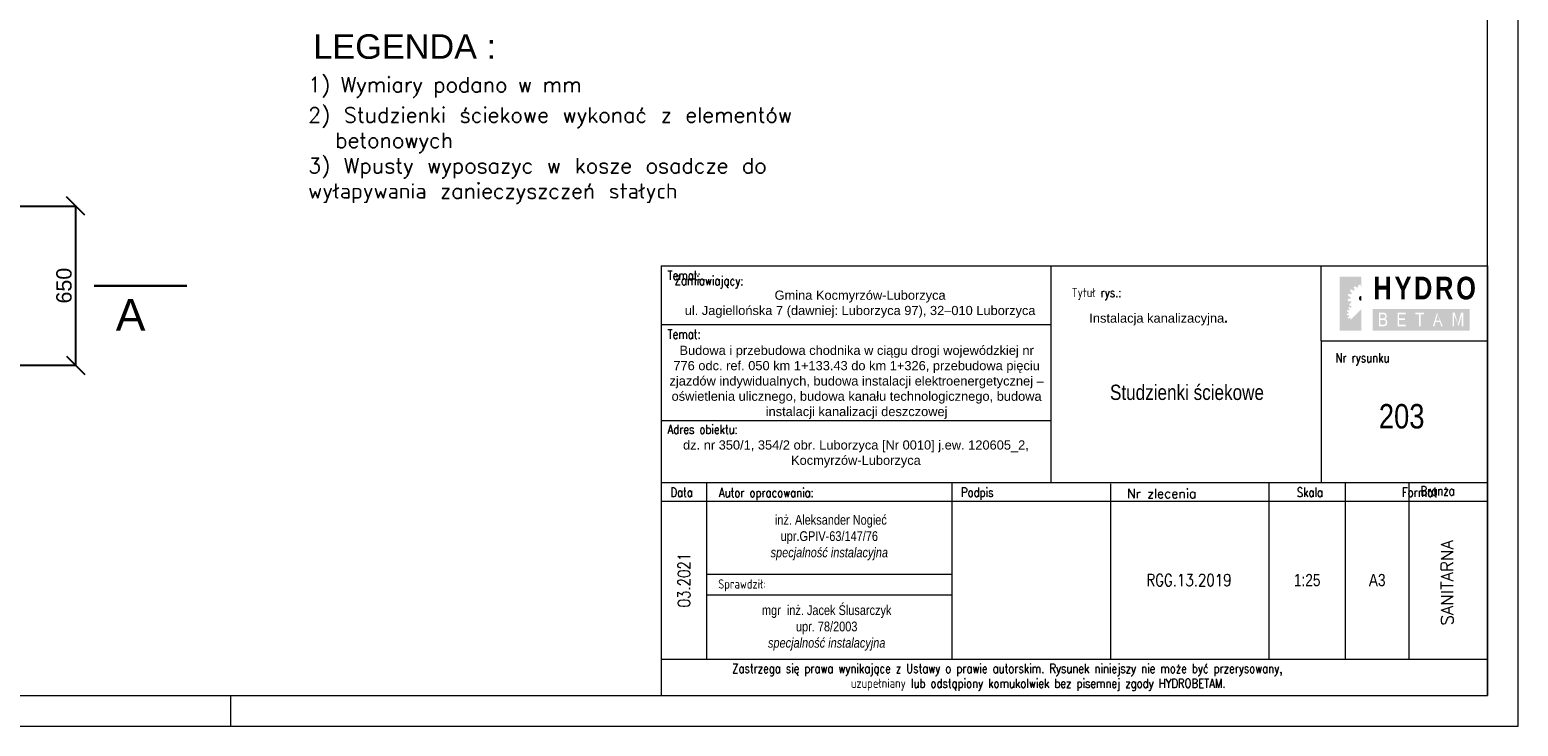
# Model space of a CAD drawing. Header units: millimetres. Extents: x 3024 to 13524, y 1486 to 8911.
# Tile 2 of 3: x 7454 to 13524, y 1486 to 4328. Entities that reach past the tile are written whole.
import ezdxf
from ezdxf.enums import TextEntityAlignment as Align

# ---------------------------------------------------------------- set-up
doc = ezdxf.new("R2010")
doc.units = ezdxf.units.MM
doc.linetypes.add('DGN Style 1', pattern=[0.12016, 0, -0.12016])
doc.layers.add('_tabela', color=7, linetype='Continuous', lineweight=0)
doc.layers.add('_TABELKA', color=7, linetype='Continuous', lineweight=9)
for name, color, linetype in [('ODNOSNIKI', 7, 'Continuous'), ('opis', 7, 'Continuous'), ('WYMIARY', 7, 'Continuous')]:
    doc.layers.add(name, color=color, linetype=linetype)
doc.styles.add('ROMANS', font='romans.shx')
doc.styles.get("Standard").update_dxf_attribs({"font": 'arial.ttf'})
doc.dimstyles.new('Olek-25', dxfattribs={"dimscale": 25, "dimtxt": 2.5, "dimasz": 3, "dimexe": 0, "dimexo": 0, "dimtad": 1, "dimdec": 0, "dimdsep": 46, "dimtxsty": 'Standard', "dimblk": 'OBLIQUE', "dimcen": -5, "dimadec": 0, "dimazin": 0, "dimtfac": 1, "dimtdec": 0, "dimtmove": 0, "dimatfit": 3, "dimldrblk": 'OBLIQUE', "dimfxl": 0, "dimtolj": 1, "dimarcsym": 0})

# ---------------------------------------------------------------- blocks, each defined once
blk = doc.blocks.new('_Oblique')
at = {"color": 0, "lineweight": -2}
blk.add_line((-0.5, -0.5), (0.5, 0.5), dxfattribs=at)
blk = doc.blocks.new('*D8')
at = {"layer": 'Defpoints', "color": 0, "transparency": 16777216}
for p in [(7344.1, 3609), (7641.1, 3609), (7344.1, 2959)]:
    blk.add_point(p, dxfattribs=at)
at = {"layer": 'WYMIARY', "color": 0, "lineweight": -2, "transparency": 16777216}
for p, q in [((7344.1, 3609), (7641.1, 3609)), ((7641.1, 2959), (7641.1, 3609)), ((7344.1, 2959), (7641.1, 2959))]:
    blk.add_line(p, q, dxfattribs=at)
at = {"layer": 'WYMIARY', "color": 0, "lineweight": -2, "transparency": 16777216, "xscale": 75, "yscale": 75, "zscale": 75}
for p, rotation in [((7641.1, 3609), 90), ((7641.1, 2959), 270)]:
    blk.add_blockref('_Oblique', p, dxfattribs=dict(at, rotation=rotation))
at = {"layer": 'WYMIARY', "color": 0, "transparency": 16777216, "insert": (7593.6, 3284), "char_height": 62.5, "attachment_point": 5, "rotation": 90}
blk.add_mtext('\\A1;650', dxfattribs=at)

msp = doc.modelspace()

# ---------------------------------------------------------------- hatches: boundary and pattern name
at = {"layer": '_tabela'}
h = msp.add_hatch(color=253, dxfattribs=at)
h.paths.add_polyline_path([(12852.1, 3277.8, -0.03968), (12859.7, 3282.3), (12864, 3276.5), (12871.9, 3276.5), (12872, 3286.5, -0.03968), (12880.7, 3287.7), (12883.5, 3276.5), (12883.9, 3276.5), (12883.9, 3320.7), (12795.6, 3320.7), (12795.6, 3276.5), (12852.7, 3276.5)])
h.paths.add_polyline_path([(12829.3, 3242, -0.03968), (12831.5, 3250.6), (12843.1, 3248.8), (12844.3, 3251.2), (12845.6, 3253.6), (12837.1, 3262.2, -0.03968), (12842.4, 3269.2), (12852.5, 3263.2), (12854.6, 3264.9), (12856.6, 3266.7), (12852.7, 3276.5), (12795.6, 3276.5), (12795.5, 3188.1), (12834.5, 3188.1), (12830.5, 3192.2, -0.03968), (12834.2, 3197.1), (12841.3, 3192.9), (12842.7, 3194.1), (12844.1, 3195.4), (12841.6, 3201.8), (12838.4, 3200.5, -0.03968), (12833.9, 3208.1), (12843.4, 3215.1), (12842.6, 3217.7), (12841.7, 3220.3), (12829.7, 3220.4, -0.03968), (12828.5, 3229.1), (12839.9, 3232), (12840.1, 3234.6), (12840.3, 3237.3)])
for color, points in [(256, [(12883.9, 3242.2, 0.414214), (12874, 3232.3, 0.414214), (12883.9, 3222.4)]), (253, [(12841.6, 3149.3), (12840.4, 3150.8), (12839.2, 3152.2), (12831.4, 3149.1, -0.03968), (12828.3, 3154.4), (12834.9, 3159.3), (12834.3, 3161.1), (12833.7, 3162.9), (12825.3, 3163), (12824.5, 3169.1), (12832.4, 3171.1), (12832.6, 3172.9), (12832.7, 3174.8), (12825, 3178.1), (12826.5, 3184.1), (12834.7, 3182.9), (12835.5, 3184.5), (12836.4, 3186.2), (12834.5, 3188.1), (12795.5, 3188.1), (12795.5, 3099.8), (12837.7, 3142, -0.002922), (12837.4, 3142.3)]), (256, [(12795.5, 3099.8), (12883.9, 3188.1), (12883.9, 3099.8)])]:
    msp.add_hatch(color=color, dxfattribs=at).paths.add_polyline_path(points)
h = msp.add_hatch(color=256, dxfattribs=at)
h.paths.add_polyline_path([(12930.3, 3100.5), (12930.3, 3189.3), (13325.6, 3189.3), (13325.5, 3100.5)])
h.paths.add_polyline_path([(12977.4, 3173.3, -0.019554), (12978.6, 3172.9, -0.030467), (12979.8, 3172.5, -0.03035), (12981, 3171.9, -0.019275), (12981.8, 3171.4, -0.016782), (12982.5, 3170.8, -0.023779), (12983.3, 3170.1, -0.020038), (12984, 3169.3, -0.04144), (12985, 3168, -0.028564), (12985.7, 3166.5, -0.025176), (12986.3, 3165, -0.029105), (12986.8, 3163.5, -0.018382), (12987, 3162, -0.022474), (12987.2, 3160.5, -0.010211), (12987.2, 3159.4, -0.015595), (12987.2, 3158.4, -0.012927), (12987.1, 3157.5, -0.012089), (12987, 3156.6, -0.020046), (12986.8, 3155.5, -0.016988), (12986.5, 3154.4, -0.025553), (12986, 3153.2, -0.019786), (12985.5, 3152.1, -0.029539), (12984.8, 3150.9, -0.026503), (12984, 3149.9, -0.037871), (12982.8, 3148.7, -0.031529), (12981.5, 3147.7, -0.001638), (12981.5, 3147.7, -0.025461), (12982.6, 3147.2, -0.060861), (12985, 3145.5, -0.063665), (12986.9, 3143.2, -0.038079), (12988, 3141.3, -0.036496), (12988.8, 3139.2, -0.024254), (12989.3, 3137.1, -0.029297), (12989.6, 3135.1, -0.034112), (12989.6, 3132.9, -0.02707), (12989.3, 3130.4, -0.035437), (12988.8, 3128.2, -0.03224), (12987.9, 3125.9, -0.052864), (12986.4, 3123.4, -0.061486), (12984.4, 3121.4, -0.048655), (12982, 3119.9, -0.055526), (12979.4, 3118.9, -0.010011), (12978.5, 3118.6, -0.007067), (12977.3, 3118.4, -0.02658), (12976, 3118.2, -0.016582), (12974.5, 3118.1), (12955.8, 3118.1), (12955.8, 3173.8), (12972.7, 3173.8, -0.012475), (12974.3, 3173.7, -0.001918), (12975.9, 3173.5, -0.024719)], flags=16)
h.paths.add_polyline_path([(13032.1, 3118.1), (13032.1, 3173.8), (13064.4, 3173.8), (13064.4, 3167.1), (13038.1, 3167.1), (13038.1, 3150.1), (13062.7, 3150.1), (13062.7, 3143.5), (13038.1, 3143.5), (13038.1, 3124.7), (13065.4, 3124.7), (13065.4, 3118.1)], flags=16)
h.paths.add_polyline_path([(13119.4, 3118.1), (13119.4, 3167.1), (13104.7, 3167.1), (13104.7, 3173.8), (13140, 3173.8), (13140, 3167.1), (13125.3, 3167.1), (13125.3, 3118.1)], flags=16)
h.paths.add_polyline_path([(13175.6, 3118.1), (13192.8, 3173.8), (13215.8, 3118.1), (13209.5, 3118.1), (13204.8, 3135), (13195.7, 3135), (13186.6, 3135), (13181.9, 3118.1)], flags=16)
h.paths.add_polyline_path([(13256.4, 3118.1), (13256.4, 3173.8), (13265.2, 3173.8), (13277.9, 3125.9), (13290.5, 3173.8), (13299.3, 3173.8), (13299.3, 3118.1), (13293.7, 3118.1), (13293.7, 3165.3), (13280.8, 3118.1), (13262, 3165.3), (13262, 3118.1)], flags=16)
h = msp.add_hatch(color=256, dxfattribs=at)
h.paths.add_polyline_path([(12983.4, 3133.7, 0.034112), (12983.4, 3135.1, 0.029297), (12983.2, 3136.4, 0.024255), (12982.9, 3137.9, 0.036497), (12982.4, 3139.2, 0.038078), (12981.7, 3140.4, 0.063666), (12980.8, 3141.5, 0.06086), (12979.6, 3142.3, 0.034499), (12978.8, 3142.7, 0.013375), (12976.8, 3143.4, 0.042452), (12975.3, 3143.7, 0.0326), (12973.1, 3143.8), (12961.8, 3143.8), (12961.8, 3124.6), (12974.2, 3124.6, 0.016582), (12975.3, 3124.7, 0.02658), (12976, 3124.7, 0.007067), (12977, 3125, 0.01001), (12977.7, 3125.1, 0.055526), (12979, 3125.6, 0.048655), (12980.4, 3126.5, 0.061486), (12981.4, 3127.5, 0.052864), (12982.2, 3128.9, 0.03224), (12982.8, 3130.5, 0.035437), (12983.2, 3131.9, 0.02707)])
h.paths.add_polyline_path([(12981.2, 3161.4, 0.029105), (12981, 3162.2, 0.025176), (12980.6, 3163.2, 0.028563), (12980.1, 3164.1, 0.041439), (12979.7, 3164.7, 0.020038), (12979.3, 3165.1, 0.023779), (12978.9, 3165.4, 0.016784), (12978.5, 3165.7, 0.019278), (12978.1, 3166, 0.030346), (12977.6, 3166.3, 0.030467), (12977, 3166.5, 0.019546), (12976.3, 3166.7, 0.01919), (12975.5, 3166.8, 0.005588), (12975.2, 3166.9, 0.001384), (12974.1, 3167), (12961.8, 3167), (12961.8, 3150.3), (12972.8, 3150.3, 0.021266), (12974.3, 3150.4, 0.030671), (12975.4, 3150.6, 0.004737), (12976.7, 3150.9, 0.02264), (12977, 3151, 0.036119), (12977.7, 3151.2, 0.028298), (12978.4, 3151.7, 0.031529), (12979.2, 3152.2, 0.037871), (12979.7, 3152.8, 0.026503), (12980.1, 3153.3, 0.029538), (12980.5, 3153.9, 0.019786), (12980.8, 3154.6, 0.025554), (12981, 3155.2, 0.016988), (12981.2, 3155.9, 0.020046), (12981.3, 3156.6, 0.012089), (12981.4, 3157.2, 0.012927), (12981.5, 3157.9, 0.015595), (12981.5, 3158.5, 0.010211), (12981.5, 3159.4, 0.022474), (12981.4, 3160.3, 0.018382)])
h.paths.add_polyline_path([(13188.2, 3140.8), (13195.7, 3167.8), (13203.2, 3140.8), (13195.7, 3140.8)])

# ---------------------------------------------------------------- linework, layer by layer
for p, q in [((11619.3, 2480.3), (11619.4, 3365.3)), ((12720.1, 3058.8), (12720.2, 3365.2)), ((10029.1, 3124.9), (11619.4, 3124.8)), ((12720.1, 3058.8), (12720.1, 2480.3)), ((12720.1, 3058.8), (13398.9, 3058.7)), ((10029.1, 2733.2), (11619.4, 2733.2)), ((10029.1, 2480.4), (13398.8, 2480.2)), ((10029.1, 2404.6), (13398.8, 2404.4))]:
    msp.add_line(p, q, dxfattribs=at)
at = {"layer": '_tabela', "flags": 128}
for points in [[(10029.2, 3365.4), (13398.9, 3365.2)], [(10214.8, 2106.7), (11213.9, 2106.6)], [(10214.8, 2022.3), (11213.9, 2022.2)]]:
    msp.add_lwpolyline(points, dxfattribs=at)
at = {"layer": '_TABELKA'}
for p, q in [((13523.8, 1485.6), (13523.8, 8910.6)), ((13398.8, 1610.6), (13398.8, 8785.6)), ((10029.2, 3365.4), (10029.1, 1610.8)), ((13398.9, 3365.2), (13398.8, 1610.6)), ((10214.8, 1759.5), (10214.8, 2480.4)), ((11862.1, 1759.4), (11862.1, 2474.7)), ((12507.6, 1759.4), (12507.7, 2480.3)), ((12818.8, 1759.4), (12818.9, 2480.3)), ((13078.4, 1759.4), (13078.5, 2480.2)), ((10029.1, 1759.5), (13398.8, 1759.3)), ((3148.8, 1610.6), (13398.8, 1610.6)), ((8273.8, 1485.6), (8273.8, 1610.6)), ((6173.8, 1485.6), (13523.8, 1485.6))]:
    msp.add_line(p, q, dxfattribs=at)
at = {"layer": '_TABELKA', "flags": 128}
for points in [[(11213.9, 2480.3), (11213.8, 1759.5)], [(10029.1, 1610.8), (13398.8, 1610.6)]]:
    msp.add_lwpolyline(points, dxfattribs=at)
at = {"layer": '_TABELKA', "linetype": 'DGN Style 1', "flags": 128}
msp.add_lwpolyline([(13086.3, 1610.6), (13398.8, 1610.6), (13398.8, 2402.5)], dxfattribs=at)
at = {"layer": 'ODNOSNIKI', "lineweight": 30}
msp.add_line((7716.6, 3283.5), (8094.9, 3283.5), dxfattribs=at)

# ---------------------------------------------------------------- texts
at = {"layer": '_tabela', "style": 'ROMANS'}
for s, insert, char_height, width, attachment_point, rotation in [('\\fArial|b1|i0|c238238|p39;\\H1x;\\W0.8;\\T1.150;HYDRO', (12933.3, 3320.5), 92.667, 582.619, 1, 359.99675), ('{\\fArial|b0|i0|c238|p34;Gmi\\fArial|b0|i0|c0|p34;na \\fArial|b0|i0|c238|p34;K\\fArial|b0|i0|c0|p34;oc\\fArial|b0|i0|c238|p34;myrzó\\fArial|b0|i0|c0|p34;w-\\fArial|b0|i0|c238|p34;Lu\\fArial|b0|i0|c0|p34;bo\\fArial|b0|i0|c238|p34;rzy\\fArial|b0|i0|c0|p34;ca\\P\\fArial|b0|i0|c238|p34;ul\\fArial|b0|i0|c0|p34;. \\fArial|b0|i0|c238|p34;J\\fArial|b0|i0|c0|p34;a\\fArial|b0|i0|c238|p34;giell\\fArial|b0|i0|c0|p34;o\\fArial|b0|i0|c238|p34;ńsk\\fArial|b0|i0|c0|p34;a \\fArial|b0|i0|c238|p34;7\\fArial|b0|i0|c0|p34; \\fArial|b0|i0|c238|p34;(\\fArial|b0|i0|c0|p34;dawn\\fArial|b0|i0|c238|p34;iej:\\fArial|b0|i0|c0|p34; \\fArial|b0|i0|c238|p34;Lu\\fArial|b0|i0|c0|p34;bo\\fArial|b0|i0|c238|p34;rzy\\fArial|b0|i0|c0|p34;ca \\fArial|b0|i0|c238|p34;97),\\fArial|b0|i0|c0|p34; \\fArial|b0|i0|c238|p34;32–010\\fArial|b0|i0|c0|p34; \\fArial|b0|i0|c238|p34;Lu\\fArial|b0|i0|c0|p34;bo\\fArial|b0|i0|c238|p34;rzy\\fArial|b0|i0|c0|p34;ca}', (10840, 3208.2), 37.4414, 1523.308, 5, 359.99675), ('{\\fArial|b0|i0|c0|p34;Budowa i przebudowa chodnika w ciągu drogi wojewódzkiej nr 776 odc. ref. 050 km 1+133.43 do km 1+326, przebudowa pięciu zjazdów indywidualnych, budowa instalacji elektroenergetycznej – oświetlenia ulicznego, budowa kanału technologicznego, budowa instalacji kanalizacji deszczowej}', (10825.7, 2889.4), 37.4414, 1523.308, 5, 359.99675), ('{\\fArial|b0|i0|c238|p34;\\W0.8;Stu\\fArial|b0|i0|c0|p34;d\\fArial|b0|i0|c238|p34;zie\\fArial|b0|i0|c0|p34;n\\fArial|b0|i0|c238|p34;ki\\fArial|b0|i0|c0|p34; \\fArial|b0|i0|c238|p34;ś\\fArial|b0|i0|c0|p34;c\\fArial|b0|i0|c238|p34;iek\\fArial|b0|i0|c0|p34;ow\\fArial|b0|i0|c238|p34;e}', (12172.9, 2848.1), 62.4023, 1094.401, 5, 359.99675), ('{\\fArial|b0|i0|c238|p34;\\W0.8;203}', (13048.4, 2750.2), 99.844, 1094.401, 5, 359.99675), ('{\\fArial CE|b0|i0|c0|p34;\\C0;d\\fArial CE|b0|i0|c238|p34;z\\fArial CE|b0|i0|c0|p34;. n\\fArial CE|b0|i0|c238|p34;r\\fArial CE|b0|i0|c0|p34; \\fArial CE|b0|i0|c238|p34;350/1,\\fArial CE|b0|i0|c0|p34; \\fArial CE|b0|i0|c238|p34;354/2\\fArial CE|b0|i0|c0|p34; ob\\fArial CE|b0|i0|c238|p34;r\\fArial CE|b0|i0|c0|p34;. \\fArial CE|b0|i0|c238|p34;Lu\\fArial CE|b0|i0|c0|p34;bo\\fArial CE|b0|i0|c238|p34;rzy\\fArial CE|b0|i0|c0|p34;ca \\fArial CE|b0|i0|c238|p34;[\\fArial CE|b0|i0|c0|p34;N\\fArial CE|b0|i0|c238|p34;r\\fArial CE|b0|i0|c0|p34; \\fArial CE|b0|i0|c238|p34;0010]\\fArial CE|b0|i0|c0|p34; \\fArial CE|b0|i0|c238|p34;j\\fArial CE|b0|i0|c0|p34;.\\fArial CE|b0|i0|c238|p34;e\\fArial CE|b0|i0|c0|p34;w. \\fArial CE|b0|i0|c238|p34;120605_2,\\fArial CE|b0|i0|c0|p34; \\fArial CE|b0|i0|c238|p34;K\\fArial CE|b0|i0|c0|p34;oc\\fArial CE|b0|i0|c238|p34;myrzó\\fArial CE|b0|i0|c0|p34;w-\\fArial CE|b0|i0|c238|p34;Lu\\fArial CE|b0|i0|c0|p34;bo\\fArial CE|b0|i0|c238|p34;rzy\\fArial CE|b0|i0|c0|p34;ca}', (10822.9, 2596.8), 37.4414, 1590.236, 5, 359.99675), ('{\\fArial|b0|i0|c238|p34;\\W0.8; inż. Aleksander Nogieć\\Pupr.GPIV-63/147/76\\P\\fArial|b0|i1|c238|p34;specjalność instalacyjna}', (10714.4, 2255.6), 39.938, 1094.401, 5, 359.99675), ('{\\W0.8;03.2021}', (10122, 2082.1), 49.922, 645.1, 5, 89.99675), ('\\H1x;\\W0.8;\\A1;RGG.13.2019', (12180.9, 2082), 49.922, 311.2, 5, 359.99675), ('{\\fArial|b0|i0|c238|p34;\\W0.8;1:25}', (12663.2, 2081.9), 49.922, 311.2, 5, 359.99675), ('{\\fArial|b0|i0|c238|p34;\\W0.8;A3}', (12948.6, 2081.9), 49.922, 259.594, 5, 359.99675)]:
    msp.add_mtext(s, dxfattribs=dict(at, insert=insert, char_height=char_height, width=width, attachment_point=attachment_point, rotation=rotation))
at = {"layer": '_TABELKA', "style": 'ROMANS', "text_generation_flag": 6, "width": 0.8}
for s, rotation, p in [('Temat:', 180, (10054.8, 3307.5)), ('Zamiawiający:', 179.53, (10083.7, 3286.8)), ('Tytuł rys.:', 180, (11702.6, 3237.1)), ('Temat:', 180, (10054.8, 3067.1)), ('Adres obiektu:', 180, (10054.8, 2678.9)), ('Skala              Format', 180, (12620.7, 2421.9)), ('Zastrzega się prawa wynikające z Ustawy o prawie autorskim. Rysunek niniejszy nie może być przerysowany,', 180, (10318.3, 1702.8))]:
    msp.add_text(s, height=37.5, rotation=rotation, dxfattribs=at).set_placement(p)
at = {"layer": '_TABELKA', "style": 'ROMANS', "text_generation_flag": 6}
for s, width, p in [('Nr rysunku', 0.8, (12888.7, 2970.6)), ('Data', 0.8, (10112.3, 2422)), ('Autor opracowania:', 0.8, (10457.8, 2420.7)), ('Podpis', 0.8, (11317.6, 2421.9)), ('Nr zlecenia', 1, (12070.1, 2416.7)), ('Branża', 0.8, (13194.9, 2427.7)), ('Sprawdził:', 0.8, (10358.5, 2047.5)), ('uzupełniany lub odstąpiony komukolwiek bez pisemnej zgody HYDROBETAM.', 0.8, (11566.3, 1642.3))]:
    msp.add_text(s, height=37.5, rotation=180, dxfattribs=dict(at, width=width)).set_placement(p, align=Align.CENTER)
at = {"layer": '_TABELKA', "insert": (12057, 3145.8), "char_height": 37.5, "width": 1525.692, "attachment_point": 5, "style": 'ROMANS'}
msp.add_mtext('{\\fArial|b0|i0|c238|p34;\\C0;Instalacja kanalizacyjna\\fArial|b1|i0|c238|p34;.}', dxfattribs=at)
at = {"layer": '_TABELKA', "attachment_point": 5, "style": 'ROMANS'}
for s, insert, char_height, width, rotation in [('{\\Fromans.shx|c238;SANITARNA}', (13234, 2071.7), 50, 1096.113, 90), ('{\\fArial|b0|i0|c238|p34;\\W0.8;mgr\\fArial|b0|i0|c0|p34;  \\fArial|b0|i0|c238|p34;i\\fArial|b0|i0|c0|p34;n\\fArial|b0|i0|c238|p34;ż\\fArial|b0|i0|c0|p34;. \\fArial|b0|i0|c238|p34;J\\fArial|b0|i0|c0|p34;ac\\fArial|b0|i0|c238|p34;ek\\fArial|b0|i0|c0|p34; \\fArial|b0|i0|c238|p34;Ślus\\fArial|b0|i0|c0|p34;a\\fArial|b0|i0|c238|p34;r\\fArial|b0|i0|c0|p34;c\\fArial|b0|i0|c238|p34;zyk\\fArial|b0|i0|c0|p34;\\P\\fArial|b0|i0|c238|p34;upr\\fArial|b0|i0|c0|p34;. \\fArial|b0|i0|c238|p34;78/2003\\fArial|b0|i0|c0|p34;\\P\\fArial|b0|i1|c0|p34;specjalność \\fArial|b0|i1|c238|p34;i\\fArial|b0|i1|c0|p34;n\\fArial|b0|i1|c238|p34;st\\fArial|b0|i1|c0|p34;a\\fArial|b0|i1|c238|p34;l\\fArial|b0|i1|c0|p34;ac\\fArial|b0|i1|c238|p34;yj\\fArial|b0|i1|c0|p34;na}', (10703.7, 1886.8), 39.9375, 1094.401, 359.99675)]:
    msp.add_mtext(s, dxfattribs=dict(at, insert=insert, char_height=char_height, width=width, rotation=rotation))
at = {"layer": 'opis', "insert": (8610.1, 4309.9), "char_height": 100, "width": 1605.146, "attachment_point": 1}
msp.add_mtext('{\\fArial|b0|i0|c0|p34;LEGENDA :}', dxfattribs=at)
at = {"layer": 'opis', "char_height": 62, "width": 2151.505, "attachment_point": 1, "style": 'ROMANS'}
for s, insert in [('1) Wymiary podano w mm', (8589, 4135.1)), ('{\\Ftxt.shx|c238;2) Studzienki ściekowe wykonać z elementów   betonowych\\P3) Wpusty wyposazyc w kosze osadcze do wyłapywania zanieczyszczeń stałych          }', (8589, 4011.4))]:
    msp.add_mtext(s, dxfattribs=dict(at, insert=insert))
at = {"layer": 'WYMIARY', "color": 6, "text_generation_flag": 2}
msp.add_text('A', height=130, dxfattribs=at).set_placement((7925.8, 3100))

# ---------------------------------------------------------------- dimensions: what is measured, and where the dimension line sits
at = {"layer": 'WYMIARY'}
dim = msp.add_linear_dim(base=(7641.1, 3609), p1=(7344.1, 2959), p2=(7344.1, 3609), angle=270, dimstyle='Olek-25', dxfattribs=at)
dim.commit()
dim.dimension.update_dxf_attribs({"geometry": '*D8', "text_midpoint": (7593.6, 3284)})

doc.saveas('drawing.dxf')
